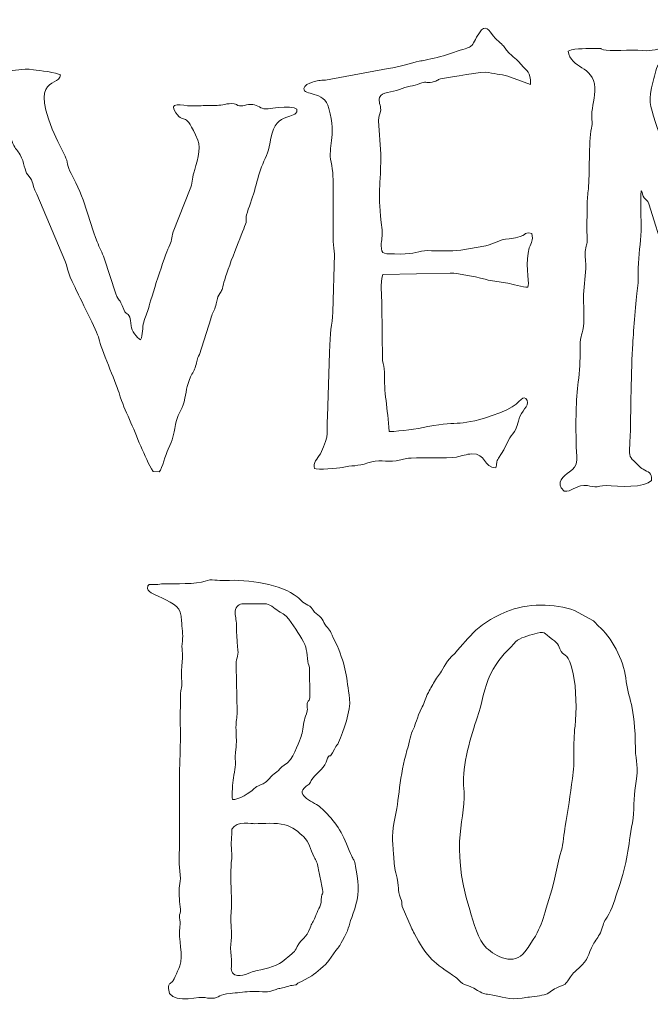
# Model space of a CAD drawing. Header units: millimetres. Extents: x -354 to 271, y -338 to 361.
# Tile 34 of 38: x 98 to 155, y 57 to 146. Entities that reach past the tile are written whole.
import ezdxf

# ---------------------------------------------------------------- set-up
doc = ezdxf.new("R2010")
doc.units = ezdxf.units.MM
doc.header["$MEASUREMENT"] = 0
doc.layers.add('Layer 1', color=7, linetype='Continuous')

msp = doc.modelspace()

# ---------------------------------------------------------------- linework, layer by layer
at = {"layer": 'Layer 1', "color": 175, "lineweight": 20}
for points, knots in [([(126.301, 130.6277), (126.301, 130.6277), (126.301, 126.0002), (126.301, 126.0002), (126.301, 126.0002), (126.301, 125.549), (126.3885, 125.2709), (126.4122, 124.8464), (126.4122, 124.8464), (126.4122, 124.8464), (126.2418, 119.5929), (126.2418, 119.5929), (126.2418, 119.5929), (126.1984, 118.3829), (125.9701, 117.8935), (125.957, 115.9444), (125.957, 115.9444), (125.957, 115.9444), (125.7659, 110.1416), (125.7659, 110.1416), (125.7659, 110.1416), (125.6492, 108.72), (126.0527, 108.6035), (125.1255, 106.7905), (125.1255, 106.7905), (124.8805, 106.3115), (124.4018, 105.9827), (124.5957, 105.4435), (124.5957, 105.4435), (124.8486, 105.3296), (126.7449, 105.4623), (127.0862, 105.5432), (127.0862, 105.5432), (127.9636, 105.7512), (128.5075, 105.6276), (129.4277, 105.9594), (129.4277, 105.9594), (130.3923, 106.3072), (131.0384, 106.0095), (131.9864, 106.1474), (131.9864, 106.1474), (132.3694, 106.2032), (132.6953, 106.3245), (133.0923, 106.3835), (133.0923, 106.3835), (133.4564, 106.4376), (136.81, 106.3464), (137.4491, 106.4835), (137.4491, 106.4835), (137.9075, 106.5819), (138.3702, 106.7521), (138.8455, 106.7782), (138.8455, 106.7782), (140.104, 106.8472), (139.9134, 105.4979), (141.0051, 105.5088), (141.0051, 105.5088), (141.1241, 105.8931), (141.028, 106.0397), (141.2679, 106.397), (141.2679, 106.397), (142.0206, 107.5186), (142.1658, 108.1531), (142.5389, 108.5951), (142.5389, 108.5951), (143.0362, 109.1844), (142.904, 109.4964), (143.2256, 110.2223), (143.2256, 110.2223), (143.4764, 110.7885), (144.2127, 111.3001), (143.7403, 111.774), (143.7403, 111.774), (143.2716, 112.1112), (143.3063, 111.1747), (141.3632, 110.4792), (141.3632, 110.4792), (137.4391, 109.0746), (137.8997, 109.8524), (134.87, 109.2436), (134.87, 109.2436), (133.7551, 109.0195), (132.5018, 108.8315), (131.3439, 108.7893), (131.3439, 108.7893), (131.2333, 110.9099), (130.8745, 112.3614), (130.9277, 114.1645), (130.9277, 114.1645), (130.941, 114.6199), (130.8156, 114.8334), (130.7392, 115.2374), (130.7392, 115.2374), (130.7392, 115.2374), (130.6961, 120.3048), (130.6961, 120.3048), (130.6961, 120.3048), (130.6961, 121.1763), (130.5181, 122.1747), (130.7763, 123.0169), (130.7763, 123.0169), (130.7763, 123.0169), (136.8821, 123.1503), (136.8821, 123.1503), (136.8821, 123.1503), (137.5951, 123.1503), (139.7186, 122.7133), (140.3318, 122.5142), (140.3318, 122.5142), (140.3318, 122.5142), (142.096, 122.2229), (142.096, 122.2229), (142.096, 122.2229), (142.3746, 122.157), (143.5611, 121.8493), (143.9106, 121.8807), (143.9106, 121.8807), (143.9106, 121.8807), (143.9549, 122.0118), (143.9549, 122.0118), (143.9549, 122.0118), (144.0167, 122.385), (143.637, 124.2093), (144.0466, 125.4222), (144.0466, 125.4222), (144.2434, 126.0048), (144.3976, 126.0377), (144.2848, 126.7399), (144.2848, 126.7399), (143.3311, 126.926), (144.1028, 126.4568), (142.2192, 126.2606), (142.2192, 126.2606), (141.2521, 126.1599), (140.9658, 125.8133), (140.1066, 125.6115), (140.1066, 125.6115), (140.1066, 125.6115), (137.8412, 125.2255), (137.8412, 125.2255), (137.8412, 125.2255), (136.9097, 125.1225), (135.7979, 125.1765), (134.8359, 125.1765), (134.8359, 125.1765), (134.039, 125.1765), (133.6624, 124.851), (132.3448, 124.8708), (132.3448, 124.8708), (130.8398, 124.8934), (130.6286, 124.7593), (130.639, 125.6413), (130.639, 125.6413), (130.6457, 126.2039), (130.7867, 126.4248), (130.7146, 127.0494), (130.7146, 127.0494), (130.264, 130.952), (130.5569, 129.9968), (130.605, 133.9201), (130.605, 133.9201), (130.605, 133.9201), (130.4035, 136.9454), (130.4035, 136.9454), (130.4035, 136.9454), (130.3649, 137.463), (130.5751, 137.4919), (130.5872, 137.9252), (130.5872, 137.9252), (130.5989, 138.344), (130.3587, 138.6509), (130.4918, 139.052), (130.4918, 139.052), (130.6715, 139.5931), (131.6284, 139.4819), (132.2846, 139.7685), (132.2846, 139.7685), (132.9755, 140.0703), (133.56, 140.0534), (134.143, 140.3115), (134.143, 140.3115), (134.6419, 140.5325), (134.6807, 140.3401), (135.2423, 140.4442), (135.2423, 140.4442), (135.8394, 140.5548), (135.6882, 140.7026), (136.1731, 140.7675), (136.1731, 140.7675), (136.9531, 140.8718), (139.8546, 141.4433), (140.3645, 141.3166), (140.3645, 141.3166), (141.0569, 141.1445), (141.6933, 141.1287), (142.3483, 140.8858), (142.3483, 140.8858), (142.3483, 140.8858), (144.1572, 140.2339), (144.1572, 140.2339), (144.1572, 140.2339), (144.1555, 141.4526), (143.8493, 141.3491), (143.3028, 142.0314), (143.3028, 142.0314), (142.638, 142.8613), (142.583, 142.5254), (141.6956, 143.7167), (141.6956, 143.7167), (141.561, 143.8974), (141.0076, 144.3193), (140.6801, 144.7491), (140.6801, 144.7491), (140.2227, 145.3494), (139.9844, 145.7853), (139.2783, 144.5157), (139.2783, 144.5157), (138.6154, 143.3238), (139.0199, 143.794), (136.8044, 142.9866), (136.8044, 142.9866), (136.1693, 142.7551), (135.2424, 142.5948), (134.6169, 142.415), (134.6169, 142.415), (134.4023, 142.3533), (134.2982, 142.3764), (134.0716, 142.33), (134.0716, 142.33), (133.3771, 142.1877), (132.4013, 141.8379), (131.2759, 141.66), (131.2759, 141.66), (131.2759, 141.66), (125.5851, 140.6126), (125.5851, 140.6126), (125.5851, 140.6126), (125.0983, 140.605), (124.8502, 140.579), (124.416, 140.4307), (124.416, 140.4307), (124.0903, 140.3195), (123.6693, 140.1369), (123.6404, 139.8713), (123.6404, 139.8713), (123.5615, 139.1446), (125.4545, 139.7526), (125.8974, 138.0593), (125.8974, 138.0593), (126.6087, 135.3399), (125.7778, 134.6501), (126.1013, 133.1978), (126.1013, 133.1978), (126.2838, 132.3789), (126.301, 131.4934), (126.301, 130.6277)], [0, 0, 0, 0, 0.0153846, 0.0153846, 0.0153846, 0.0153846, 0.0307692, 0.0307692, 0.0307692, 0.0307692, 0.0461538, 0.0461538, 0.0461538, 0.0461538, 0.0615385, 0.0615385, 0.0615385, 0.0615385, 0.0769231, 0.0769231, 0.0769231, 0.0769231, 0.0923077, 0.0923077, 0.0923077, 0.0923077, 0.1076923, 0.1076923, 0.1076923, 0.1076923, 0.1230769, 0.1230769, 0.1230769, 0.1230769, 0.1384615, 0.1384615, 0.1384615, 0.1384615, 0.1538462, 0.1538462, 0.1538462, 0.1538462, 0.1692308, 0.1692308, 0.1692308, 0.1692308, 0.1846154, 0.1846154, 0.1846154, 0.1846154, 0.2, 0.2, 0.2, 0.2, 0.2153846, 0.2153846, 0.2153846, 0.2153846, 0.2307692, 0.2307692, 0.2307692, 0.2307692, 0.2461538, 0.2461538, 0.2461538, 0.2461538, 0.2615385, 0.2615385, 0.2615385, 0.2615385, 0.2769231, 0.2769231, 0.2769231, 0.2769231, 0.2923077, 0.2923077, 0.2923077, 0.2923077, 0.3076923, 0.3076923, 0.3076923, 0.3076923, 0.3230769, 0.3230769, 0.3230769, 0.3230769, 0.3384615, 0.3384615, 0.3384615, 0.3384615, 0.3538462, 0.3538462, 0.3538462, 0.3538462, 0.3692308, 0.3692308, 0.3692308, 0.3692308, 0.3846154, 0.3846154, 0.3846154, 0.3846154, 0.4, 0.4, 0.4, 0.4, 0.4153846, 0.4153846, 0.4153846, 0.4153846, 0.4307692, 0.4307692, 0.4307692, 0.4307692, 0.4461538, 0.4461538, 0.4461538, 0.4461538, 0.4615385, 0.4615385, 0.4615385, 0.4615385, 0.4769231, 0.4769231, 0.4769231, 0.4769231, 0.4923077, 0.4923077, 0.4923077, 0.4923077, 0.5076923, 0.5076923, 0.5076923, 0.5076923, 0.5230769, 0.5230769, 0.5230769, 0.5230769, 0.5384615, 0.5384615, 0.5384615, 0.5384615, 0.5538462, 0.5538462, 0.5538462, 0.5538462, 0.5692308, 0.5692308, 0.5692308, 0.5692308, 0.5846154, 0.5846154, 0.5846154, 0.5846154, 0.6, 0.6, 0.6, 0.6, 0.6153846, 0.6153846, 0.6153846, 0.6153846, 0.6307692, 0.6307692, 0.6307692, 0.6307692, 0.6461538, 0.6461538, 0.6461538, 0.6461538, 0.6615385, 0.6615385, 0.6615385, 0.6615385, 0.6769231, 0.6769231, 0.6769231, 0.6769231, 0.6923077, 0.6923077, 0.6923077, 0.6923077, 0.7076923, 0.7076923, 0.7076923, 0.7076923, 0.7230769, 0.7230769, 0.7230769, 0.7230769, 0.7384615, 0.7384615, 0.7384615, 0.7384615, 0.7538462, 0.7538462, 0.7538462, 0.7538462, 0.7692308, 0.7692308, 0.7692308, 0.7692308, 0.7846154, 0.7846154, 0.7846154, 0.7846154, 0.8, 0.8, 0.8, 0.8, 0.8153846, 0.8153846, 0.8153846, 0.8153846, 0.8307692, 0.8307692, 0.8307692, 0.8307692, 0.8461538, 0.8461538, 0.8461538, 0.8461538, 0.8615385, 0.8615385, 0.8615385, 0.8615385, 0.8769231, 0.8769231, 0.8769231, 0.8769231, 0.8923077, 0.8923077, 0.8923077, 0.8923077, 0.9076923, 0.9076923, 0.9076923, 0.9076923, 0.9230769, 0.9230769, 0.9230769, 0.9230769, 0.9384615, 0.9384615, 0.9384615, 0.9384615, 0.9538462, 0.9538462, 0.9538462, 0.9538462, 0.9692308, 0.9692308, 0.9692308, 0.9692308, 1, 1, 1, 1]), ([(162.1604, 115.6822), (161.7267, 116.117), (161.2837, 118.4153), (161.0475, 119.2027), (161.0475, 119.2027), (160.6902, 120.3938), (160.3392, 121.5701), (159.9873, 122.7711), (159.9873, 122.7711), (159.2859, 125.1642), (158.5029, 127.4513), (157.7538, 129.7881), (157.7538, 129.7881), (157.0058, 132.1217), (156.2291, 134.4471), (155.4855, 136.776), (155.4855, 136.776), (154.9516, 138.4482), (154.7637, 138.7139), (155.271, 140.5164), (155.271, 140.5164), (155.4427, 141.1264), (155.4804, 141.8827), (155.9336, 142.1841), (155.9336, 142.1841), (156.2614, 142.4021), (156.483, 142.2188), (156.6506, 142.6286), (156.6506, 142.6286), (156.8064, 143.0094), (156.5747, 143.2278), (156.4254, 143.4041), (156.4254, 143.4041), (155.7059, 143.5333), (155.2065, 143.2227), (154.2848, 143.2971), (154.2848, 143.2971), (153.3125, 143.3757), (151.1984, 143.236), (150.7764, 143.3597), (150.7764, 143.3597), (150.4054, 143.4684), (150.7091, 143.4957), (150.3516, 143.4808), (150.3516, 143.4808), (149.1703, 143.4315), (148.367, 143.5605), (147.566, 143.2548), (147.566, 143.2548), (147.7845, 141.5823), (149.8581, 142.0038), (149.9796, 139.9118), (149.9796, 139.9118), (150.0261, 139.1123), (149.7114, 138.1898), (149.7019, 137.4796), (149.7019, 137.4796), (149.695, 136.9585), (149.7917, 136.8134), (149.6745, 136.2552), (149.6745, 136.2552), (149.4052, 134.9717), (149.5264, 132.0464), (149.391, 130.7744), (149.391, 130.7744), (149.3359, 130.2569), (149.2729, 129.8191), (149.2871, 129.2928), (149.2871, 129.2928), (149.3132, 128.3186), (149.2094, 127.4907), (149.2705, 126.534), (149.2705, 126.534), (149.3207, 125.7473), (149.228, 125.7947), (149.1222, 125.2515), (149.1222, 125.2515), (149.0523, 124.8928), (149.1555, 124.26), (149.1626, 123.8683), (149.1626, 123.8683), (149.1779, 123.0289), (148.9891, 122.0957), (148.9611, 121.1947), (148.9611, 121.1947), (148.9319, 120.2572), (149.0501, 119.2073), (148.9382, 118.3045), (148.9382, 118.3045), (148.8101, 117.27), (148.5976, 117.7248), (148.6446, 115.7662), (148.6446, 115.7662), (148.6618, 115.0472), (148.5384, 113.7283), (148.4468, 113.0039), (148.4468, 113.0039), (148.2321, 111.3056), (148.2525, 109.1745), (148.2996, 107.4013), (148.2996, 107.4013), (148.3348, 106.0763), (148.527, 105.76), (147.685, 105.1388), (147.685, 105.1388), (147.187, 104.7714), (146.3019, 104.1985), (147.2024, 103.3947), (147.2024, 103.3947), (147.8827, 103.3021), (148.1101, 103.8704), (148.9874, 103.9081), (148.9874, 103.9081), (149.4865, 103.9295), (149.6292, 103.79), (149.9639, 103.7836), (149.9639, 103.7836), (150.2978, 103.7772), (150.5033, 103.9309), (150.9928, 103.8999), (150.9928, 103.8999), (152.0941, 103.8301), (154.5161, 103.6495), (155.1207, 104.3757), (155.1207, 104.3757), (155.1528, 105.1201), (154.7936, 105.1111), (154.3428, 105.3772), (154.3428, 105.3772), (154.0708, 105.5378), (153.6417, 106.0132), (153.3721, 106.2748), (153.3721, 106.2748), (153.0079, 106.6284), (153.1258, 106.9998), (153.16, 107.8463), (153.16, 107.8463), (153.2713, 110.5978), (153.2355, 114.3711), (153.4096, 116.7457), (153.4096, 116.7457), (153.5026, 118.0146), (153.6515, 120.6479), (153.8396, 121.7699), (153.8396, 121.7699), (153.9575, 122.4735), (153.8982, 122.9096), (153.9061, 123.5984), (153.9061, 123.5984), (153.9199, 124.8077), (154.1271, 125.8375), (154.159, 126.9787), (154.159, 126.9787), (154.1872, 127.9867), (154.0742, 129.7246), (154.181, 130.5869), (154.181, 130.5869), (154.307, 130.3734), (154.296, 130.1875), (154.4551, 129.9595), (154.4551, 129.9595), (154.6245, 129.7168), (154.7052, 129.7925), (154.8809, 129.4076), (154.8809, 129.4076), (154.8809, 129.4076), (156.2989, 124.8821), (156.2989, 124.8821), (156.2989, 124.8821), (156.654, 123.4), (156.5588, 123.4587), (157.1385, 121.7887), (157.1385, 121.7887), (157.1385, 121.7887), (158.6899, 117.3759), (158.6899, 117.3759), (158.6899, 117.3759), (158.8709, 116.8695), (159.1109, 116.5822), (159.2535, 115.9865), (159.2535, 115.9865), (159.5685, 114.6712), (160.0488, 114.1831), (160.3832, 113.1071), (160.3832, 113.1071), (160.7572, 111.9032), (161.0558, 111.3075), (161.4751, 110.2878), (161.4751, 110.2878), (162.1661, 108.6069), (162.6453, 105.3354), (163.5456, 104.4398), (163.5456, 104.4398), (163.8263, 104.1606), (164.4664, 103.8036), (165.0406, 104.0552), (165.0406, 104.0552), (165.4814, 104.2484), (165.5671, 104.9215), (165.6236, 105.53), (165.6236, 105.53), (165.7398, 106.7796), (165.8639, 107.795), (165.9387, 109.0955), (165.9387, 109.0955), (165.973, 109.6917), (166.1056, 110.2036), (166.136, 110.8708), (166.136, 110.8708), (166.1659, 111.5262), (166.1435, 112.2155), (166.2351, 112.8409), (166.2351, 112.8409), (166.3405, 113.5602), (166.2431, 113.9347), (166.2501, 114.6087), (166.2501, 114.6087), (166.2551, 115.0949), (166.4343, 115.7675), (166.4766, 116.3547), (166.4766, 116.3547), (166.4766, 116.3547), (166.8125, 120.0343), (166.8125, 120.0343), (166.8125, 120.0343), (166.8479, 120.6741), (166.768, 121.3654), (166.808, 121.9913), (166.808, 121.9913), (166.8514, 122.6706), (166.9303, 122.9261), (166.894, 123.7106), (166.894, 123.7106), (166.8562, 124.5284), (167.2421, 126.2747), (167.3241, 127.2471), (167.3241, 127.2471), (167.5412, 129.8243), (167.4387, 132.6762), (167.637, 134.8882), (167.637, 134.8882), (167.7016, 135.6088), (167.9183, 135.6833), (167.7881, 136.5224), (167.7881, 136.5224), (167.7069, 137.0459), (167.841, 137.7155), (167.8237, 138.3697), (167.8237, 138.3697), (167.785, 139.833), (168.1303, 140.6857), (168.3122, 141.9131), (168.3122, 141.9131), (168.4784, 143.0345), (169.131, 143.7712), (169.6609, 144.4723), (169.6609, 144.4723), (170.8844, 146.091), (170.3934, 145.8421), (168.6252, 145.6243), (168.6252, 145.6243), (166.6052, 145.3756), (166.9531, 145.1809), (165.5642, 144.7448), (165.5642, 144.7448), (164.8619, 144.5243), (161.465, 144.4562), (162.7341, 143.228), (162.7341, 143.228), (163.0154, 142.9558), (162.9596, 143.0408), (163.3033, 142.8173), (163.3033, 142.8173), (163.9885, 142.3715), (163.7027, 142.0202), (163.7659, 140.5024), (163.7659, 140.5024), (163.789, 139.9489), (163.6719, 139.9943), (163.6481, 139.6072), (163.6481, 139.6072), (163.618, 139.1167), (163.7269, 138.3688), (163.6891, 137.7179), (163.6891, 137.7179), (163.6319, 136.7352), (163.4352, 134.9223), (163.5155, 134.0419), (163.5155, 134.0419), (163.6516, 132.5511), (163.28, 130.2598), (163.1227, 128.5789), (163.1227, 128.5789), (163.0645, 127.9566), (162.8942, 127.4086), (162.9137, 126.8018), (162.9137, 126.8018), (162.9577, 125.4324), (162.5881, 124.4947), (162.5923, 123.1526), (162.5923, 123.1526), (162.5999, 120.6875), (162.3081, 118.1197), (162.1604, 115.6822)], [0, 0, 0, 0, 0.012987, 0.012987, 0.012987, 0.012987, 0.025974, 0.025974, 0.025974, 0.025974, 0.038961, 0.038961, 0.038961, 0.038961, 0.0519481, 0.0519481, 0.0519481, 0.0519481, 0.0649351, 0.0649351, 0.0649351, 0.0649351, 0.0779221, 0.0779221, 0.0779221, 0.0779221, 0.0909091, 0.0909091, 0.0909091, 0.0909091, 0.1038961, 0.1038961, 0.1038961, 0.1038961, 0.1168831, 0.1168831, 0.1168831, 0.1168831, 0.1298701, 0.1298701, 0.1298701, 0.1298701, 0.1428571, 0.1428571, 0.1428571, 0.1428571, 0.1558442, 0.1558442, 0.1558442, 0.1558442, 0.1688312, 0.1688312, 0.1688312, 0.1688312, 0.1818182, 0.1818182, 0.1818182, 0.1818182, 0.1948052, 0.1948052, 0.1948052, 0.1948052, 0.2077922, 0.2077922, 0.2077922, 0.2077922, 0.2207792, 0.2207792, 0.2207792, 0.2207792, 0.2337662, 0.2337662, 0.2337662, 0.2337662, 0.2467532, 0.2467532, 0.2467532, 0.2467532, 0.2597403, 0.2597403, 0.2597403, 0.2597403, 0.2727273, 0.2727273, 0.2727273, 0.2727273, 0.2857143, 0.2857143, 0.2857143, 0.2857143, 0.2987013, 0.2987013, 0.2987013, 0.2987013, 0.3116883, 0.3116883, 0.3116883, 0.3116883, 0.3246753, 0.3246753, 0.3246753, 0.3246753, 0.3376623, 0.3376623, 0.3376623, 0.3376623, 0.3506494, 0.3506494, 0.3506494, 0.3506494, 0.3636364, 0.3636364, 0.3636364, 0.3636364, 0.3766234, 0.3766234, 0.3766234, 0.3766234, 0.3896104, 0.3896104, 0.3896104, 0.3896104, 0.4025974, 0.4025974, 0.4025974, 0.4025974, 0.4155844, 0.4155844, 0.4155844, 0.4155844, 0.4285714, 0.4285714, 0.4285714, 0.4285714, 0.4415584, 0.4415584, 0.4415584, 0.4415584, 0.4545455, 0.4545455, 0.4545455, 0.4545455, 0.4675325, 0.4675325, 0.4675325, 0.4675325, 0.4805195, 0.4805195, 0.4805195, 0.4805195, 0.4935065, 0.4935065, 0.4935065, 0.4935065, 0.5064935, 0.5064935, 0.5064935, 0.5064935, 0.5194805, 0.5194805, 0.5194805, 0.5194805, 0.5324675, 0.5324675, 0.5324675, 0.5324675, 0.5454545, 0.5454545, 0.5454545, 0.5454545, 0.5584416, 0.5584416, 0.5584416, 0.5584416, 0.5714286, 0.5714286, 0.5714286, 0.5714286, 0.5844156, 0.5844156, 0.5844156, 0.5844156, 0.5974026, 0.5974026, 0.5974026, 0.5974026, 0.6103896, 0.6103896, 0.6103896, 0.6103896, 0.6233766, 0.6233766, 0.6233766, 0.6233766, 0.6363636, 0.6363636, 0.6363636, 0.6363636, 0.6493506, 0.6493506, 0.6493506, 0.6493506, 0.6623377, 0.6623377, 0.6623377, 0.6623377, 0.6753247, 0.6753247, 0.6753247, 0.6753247, 0.6883117, 0.6883117, 0.6883117, 0.6883117, 0.7012987, 0.7012987, 0.7012987, 0.7012987, 0.7142857, 0.7142857, 0.7142857, 0.7142857, 0.7272727, 0.7272727, 0.7272727, 0.7272727, 0.7402597, 0.7402597, 0.7402597, 0.7402597, 0.7532468, 0.7532468, 0.7532468, 0.7532468, 0.7662338, 0.7662338, 0.7662338, 0.7662338, 0.7792208, 0.7792208, 0.7792208, 0.7792208, 0.7922078, 0.7922078, 0.7922078, 0.7922078, 0.8051948, 0.8051948, 0.8051948, 0.8051948, 0.8181818, 0.8181818, 0.8181818, 0.8181818, 0.8311688, 0.8311688, 0.8311688, 0.8311688, 0.8441558, 0.8441558, 0.8441558, 0.8441558, 0.8571429, 0.8571429, 0.8571429, 0.8571429, 0.8701299, 0.8701299, 0.8701299, 0.8701299, 0.8831169, 0.8831169, 0.8831169, 0.8831169, 0.8961039, 0.8961039, 0.8961039, 0.8961039, 0.9090909, 0.9090909, 0.9090909, 0.9090909, 0.9220779, 0.9220779, 0.9220779, 0.9220779, 0.9350649, 0.9350649, 0.9350649, 0.9350649, 0.9480519, 0.9480519, 0.9480519, 0.9480519, 0.961039, 0.961039, 0.961039, 0.961039, 0.974026, 0.974026, 0.974026, 0.974026, 1, 1, 1, 1]), ([(91.4052, 140.8615), (91.5781, 140.585), (91.5438, 140.6605), (91.9573, 140.6042), (91.9573, 140.6042), (91.9573, 140.6042), (93.2376, 140.1852), (93.2376, 140.1852), (93.2376, 140.1852), (93.6051, 139.9564), (93.1785, 139.9846), (93.8011, 139.8588), (93.8011, 139.8588), (95.2931, 139.5574), (95.4319, 138.0756), (96.7281, 136.0251), (96.7281, 136.0251), (96.982, 135.6234), (97.0822, 135.3503), (97.2821, 134.8897), (97.2821, 134.8897), (97.5172, 134.3477), (97.7098, 134.2843), (97.9452, 133.8577), (97.9452, 133.8577), (98.3357, 133.1499), (98.334, 132.4066), (98.6283, 132.0554), (98.6283, 132.0554), (99.3236, 131.2258), (98.8814, 131.3553), (99.4434, 130.2949), (99.4434, 130.2949), (99.4434, 130.2949), (101.9858, 124.2895), (101.9858, 124.2895), (101.9858, 124.2895), (102.4659, 123.0258), (102.0655, 123.5564), (102.9139, 121.8344), (102.9139, 121.8344), (103.2817, 121.0879), (104.9517, 117.7773), (105.0634, 117.2335), (105.0634, 117.2335), (105.2758, 116.1996), (106.5552, 113.4378), (106.8985, 112.2947), (106.8985, 112.2947), (107.1988, 111.2943), (107.471, 110.7732), (107.86, 109.8735), (107.86, 109.8735), (108.4999, 108.3937), (109.1834, 106.5073), (109.9877, 105.1675), (109.9877, 105.1675), (109.9877, 105.1675), (110.5469, 105.1354), (110.5469, 105.1354), (110.5469, 105.1354), (110.8142, 105.4991), (111.1051, 106.6721), (111.3556, 107.2143), (111.3556, 107.2143), (111.7706, 108.1129), (111.822, 108.4145), (112.0006, 109.4241), (112.0006, 109.4241), (112.1432, 110.2303), (112.5928, 110.7475), (112.7816, 111.4828), (112.7816, 111.4828), (113.0214, 112.4166), (112.9695, 112.8314), (113.3743, 113.7396), (113.3743, 113.7396), (113.5411, 114.1139), (113.7368, 114.3428), (113.8288, 114.709), (113.8288, 114.709), (113.9543, 115.2083), (113.949, 115.3373), (114.1738, 115.7864), (114.1738, 115.7864), (114.1738, 115.7864), (115.2061, 119.0159), (115.2061, 119.0159), (115.2061, 119.0159), (115.2973, 119.4378), (115.4749, 119.696), (115.6115, 120.0438), (115.6115, 120.0438), (115.7939, 120.5084), (115.6931, 120.6994), (115.9344, 121.1486), (115.9344, 121.1486), (116.1802, 121.6061), (116.2142, 121.4587), (116.3536, 122.1412), (116.3536, 122.1412), (116.5059, 122.8866), (117.8669, 126.4239), (118.2701, 127.3546), (118.2701, 127.3546), (118.5465, 127.9925), (118.3126, 127.9588), (118.4415, 128.4245), (118.4415, 128.4245), (118.6152, 129.0519), (118.9851, 129.9108), (119.158, 130.558), (119.158, 130.558), (119.3753, 131.3713), (119.5217, 132.012), (119.8058, 132.7594), (119.8058, 132.7594), (120.0666, 133.4456), (120.4532, 134.1094), (120.5469, 134.8443), (120.5469, 134.8443), (120.9325, 137.8688), (122.6622, 136.9957), (122.9962, 137.7569), (122.9962, 137.7569), (123.3252, 138.5065), (120.5518, 138.0052), (120.1537, 138.0115), (120.1537, 138.0115), (119.7507, 138.0179), (119.4707, 138.3476), (119.0007, 138.4027), (119.0007, 138.4027), (118.4186, 138.4709), (118.0945, 138.1648), (117.6465, 138.3339), (117.6465, 138.3339), (117.4119, 138.4224), (117.5281, 138.4938), (117.0458, 138.4927), (117.0458, 138.4927), (116.7903, 138.4921), (116.5526, 138.4339), (116.3049, 138.388), (116.3049, 138.388), (115.7832, 138.2914), (115.4361, 138.341), (114.9071, 138.3268), (114.9071, 138.3268), (114.3675, 138.3123), (113.9532, 138.2613), (113.392, 138.2791), (113.392, 138.2791), (112.6694, 138.302), (111.2557, 138.7216), (112.0477, 137.6484), (112.0477, 137.6484), (112.8999, 136.4936), (112.8111, 138.015), (114.0409, 135.1892), (114.0409, 135.1892), (114.3581, 134.4604), (113.8697, 132.9193), (113.6715, 132.2183), (113.6715, 132.2183), (113.5287, 131.7135), (113.5383, 131.2235), (113.3474, 130.7617), (113.3474, 130.7617), (113.3474, 130.7617), (111.7987, 126.8844), (111.7987, 126.8844), (111.7987, 126.8844), (111.6543, 126.2955), (111.6824, 126.0394), (111.4085, 125.4975), (111.4085, 125.4975), (111.0065, 124.7021), (109.7656, 120.7104), (109.5827, 120.0216), (109.5827, 120.0216), (109.4494, 119.5193), (109.2679, 119.1626), (109.1321, 118.6923), (109.1321, 118.6923), (108.9981, 118.2284), (109.0603, 117.5082), (108.8572, 117.1153), (108.8572, 117.1153), (108.501, 117.2823), (108.0342, 117.9353), (107.9936, 118.3621), (107.9936, 118.3621), (107.8467, 119.9095), (107.6174, 119.0917), (107.3315, 119.8524), (107.3315, 119.8524), (106.8941, 121.016), (106.909, 120.4641), (106.6103, 121.2546), (106.6103, 121.2546), (106.6103, 121.2546), (105.5637, 124.4848), (105.5637, 124.4848), (105.5637, 124.4848), (105.3768, 124.963), (105.1295, 125.4468), (104.9179, 125.9772), (104.9179, 125.9772), (104.0462, 128.162), (103.841, 129.8792), (102.5541, 132.1545), (102.5541, 132.1545), (102.1863, 132.8049), (102.2858, 133.2127), (102.0085, 133.7455), (102.0085, 133.7455), (98.087, 141.2809), (101.4101, 139.8137), (101.6042, 141.0848), (101.6042, 141.0848), (101.2325, 141.3274), (99.703, 141.4899), (99.156, 141.5614), (99.156, 141.5614), (98.0022, 141.7121), (97.5908, 141.4377), (96.5819, 141.4328), (96.5819, 141.4328), (95.5926, 141.428), (94.6129, 141.3495), (93.6382, 141.3469), (93.6382, 141.3469), (92.8568, 141.3449), (93.0966, 141.2176), (92.522, 141.0997), (92.522, 141.0997), (92.0111, 140.9948), (91.7055, 141.314), (91.4052, 140.8615)], [0, 0, 0, 0, 0.0163934, 0.0163934, 0.0163934, 0.0163934, 0.0327869, 0.0327869, 0.0327869, 0.0327869, 0.0491803, 0.0491803, 0.0491803, 0.0491803, 0.0655738, 0.0655738, 0.0655738, 0.0655738, 0.0819672, 0.0819672, 0.0819672, 0.0819672, 0.0983607, 0.0983607, 0.0983607, 0.0983607, 0.1147541, 0.1147541, 0.1147541, 0.1147541, 0.1311475, 0.1311475, 0.1311475, 0.1311475, 0.147541, 0.147541, 0.147541, 0.147541, 0.1639344, 0.1639344, 0.1639344, 0.1639344, 0.1803279, 0.1803279, 0.1803279, 0.1803279, 0.1967213, 0.1967213, 0.1967213, 0.1967213, 0.2131148, 0.2131148, 0.2131148, 0.2131148, 0.2295082, 0.2295082, 0.2295082, 0.2295082, 0.2459016, 0.2459016, 0.2459016, 0.2459016, 0.2622951, 0.2622951, 0.2622951, 0.2622951, 0.2786885, 0.2786885, 0.2786885, 0.2786885, 0.295082, 0.295082, 0.295082, 0.295082, 0.3114754, 0.3114754, 0.3114754, 0.3114754, 0.3278689, 0.3278689, 0.3278689, 0.3278689, 0.3442623, 0.3442623, 0.3442623, 0.3442623, 0.3606557, 0.3606557, 0.3606557, 0.3606557, 0.3770492, 0.3770492, 0.3770492, 0.3770492, 0.3934426, 0.3934426, 0.3934426, 0.3934426, 0.4098361, 0.4098361, 0.4098361, 0.4098361, 0.4262295, 0.4262295, 0.4262295, 0.4262295, 0.442623, 0.442623, 0.442623, 0.442623, 0.4590164, 0.4590164, 0.4590164, 0.4590164, 0.4754098, 0.4754098, 0.4754098, 0.4754098, 0.4918033, 0.4918033, 0.4918033, 0.4918033, 0.5081967, 0.5081967, 0.5081967, 0.5081967, 0.5245902, 0.5245902, 0.5245902, 0.5245902, 0.5409836, 0.5409836, 0.5409836, 0.5409836, 0.557377, 0.557377, 0.557377, 0.557377, 0.5737705, 0.5737705, 0.5737705, 0.5737705, 0.5901639, 0.5901639, 0.5901639, 0.5901639, 0.6065574, 0.6065574, 0.6065574, 0.6065574, 0.6229508, 0.6229508, 0.6229508, 0.6229508, 0.6393443, 0.6393443, 0.6393443, 0.6393443, 0.6557377, 0.6557377, 0.6557377, 0.6557377, 0.6721311, 0.6721311, 0.6721311, 0.6721311, 0.6885246, 0.6885246, 0.6885246, 0.6885246, 0.704918, 0.704918, 0.704918, 0.704918, 0.7213115, 0.7213115, 0.7213115, 0.7213115, 0.7377049, 0.7377049, 0.7377049, 0.7377049, 0.7540984, 0.7540984, 0.7540984, 0.7540984, 0.7704918, 0.7704918, 0.7704918, 0.7704918, 0.7868852, 0.7868852, 0.7868852, 0.7868852, 0.8032787, 0.8032787, 0.8032787, 0.8032787, 0.8196721, 0.8196721, 0.8196721, 0.8196721, 0.8360656, 0.8360656, 0.8360656, 0.8360656, 0.852459, 0.852459, 0.852459, 0.852459, 0.8688525, 0.8688525, 0.8688525, 0.8688525, 0.8852459, 0.8852459, 0.8852459, 0.8852459, 0.9016393, 0.9016393, 0.9016393, 0.9016393, 0.9180328, 0.9180328, 0.9180328, 0.9180328, 0.9344262, 0.9344262, 0.9344262, 0.9344262, 0.9508197, 0.9508197, 0.9508197, 0.9508197, 0.9672131, 0.9672131, 0.9672131, 0.9672131, 1, 1, 1, 1]), ([(126.5219, 61.7913), (127.1283, 62.4733), (126.7073, 62.0592), (127.1194, 62.7048), (127.1194, 62.7048), (127.7507, 63.6937), (127.6466, 63.982), (127.9627, 64.7979), (127.9627, 64.7979), (128.3461, 65.7876), (128.6877, 66.9412), (128.516, 68.0694), (128.516, 68.0694), (128.0946, 70.8373), (128.3445, 69.2419), (127.6136, 71.1634), (127.6136, 71.1634), (127.0105, 72.7493), (126.279, 73.7132), (125.154, 74.7597), (125.154, 74.7597), (124.7, 75.182), (122.6696, 75.8245), (123.83, 76.672), (123.83, 76.672), (124.1856, 76.9317), (124.08, 76.7728), (124.3035, 77.1817), (124.3035, 77.1817), (124.666, 77.8446), (125.3794, 78.1389), (125.6496, 78.8689), (125.6496, 78.8689), (126.0808, 80.0336), (125.843, 78.8176), (126.4219, 80.0477), (126.4219, 80.0477), (126.6011, 80.4285), (126.6605, 80.3538), (126.7833, 80.6494), (126.7833, 80.6494), (127.1895, 81.6267), (127.9031, 83.5659), (127.7685, 84.5893), (127.7685, 84.5893), (127.5106, 86.5507), (127.4478, 87.5111), (126.6449, 89.414), (126.6449, 89.414), (126.6449, 89.414), (126.2841, 90.1283), (126.2841, 90.1283), (126.2841, 90.1283), (126.0307, 90.7896), (125.8935, 90.866), (125.5427, 91.3432), (125.5427, 91.3432), (125.4141, 91.5182), (125.3227, 91.7868), (125.175, 91.9548), (125.175, 91.9548), (125.0035, 92.1498), (124.8029, 92.2333), (124.6008, 92.4479), (124.6008, 92.4479), (124.3731, 92.6897), (124.3786, 92.811), (124.1597, 92.9848), (124.1597, 92.9848), (123.9579, 93.145), (123.7336, 93.1919), (123.541, 93.3439), (123.541, 93.3439), (123.3506, 93.4942), (123.238, 93.6476), (123.0321, 93.8152), (123.0321, 93.8152), (121.6278, 94.9587), (118.5454, 95.4427), (116.5076, 95.2981), (116.5076, 95.2981), (115.8429, 95.2509), (115.2732, 95.4908), (114.6873, 95.2528), (114.6873, 95.2528), (113.9568, 94.9561), (111.8871, 95.0242), (110.9919, 95.0148), (110.9919, 95.0148), (110.5528, 95.0102), (110.644, 94.9182), (110.0987, 94.9427), (110.0987, 94.9427), (109.7412, 94.9588), (109.4087, 95.0368), (109.4779, 94.5868), (109.4779, 94.5868), (109.5411, 94.1757), (110.3588, 93.9448), (110.7095, 93.7696), (110.7095, 93.7696), (111.9662, 93.1417), (112.5402, 92.9251), (112.5665, 91.6506), (112.5665, 91.6506), (112.5785, 91.0687), (112.7258, 90.3917), (112.6343, 89.8236), (112.6343, 89.8236), (112.5161, 89.0903), (112.7091, 88.7611), (112.6193, 87.9813), (112.6193, 87.9813), (112.462, 86.6149), (112.6121, 86.4371), (112.5869, 85.785), (112.5869, 85.785), (112.574, 85.4525), (112.4719, 85.5207), (112.4564, 85.0684), (112.4564, 85.0684), (112.4564, 85.0684), (112.4457, 82.2186), (112.4457, 82.2186), (112.4457, 82.2186), (112.5244, 80.5936), (112.2904, 77.3835), (112.3787, 76.2995), (112.3787, 76.2995), (112.3787, 76.2995), (112.3817, 70.9434), (112.3817, 70.9434), (112.3817, 70.9434), (112.264, 70.0768), (112.3945, 69.1999), (112.4489, 68.336), (112.4489, 68.336), (112.4757, 67.9114), (112.3638, 67.803), (112.3429, 67.4329), (112.3429, 67.4329), (112.3122, 66.8891), (112.4015, 66.084), (112.4551, 65.5375), (112.4551, 65.5375), (112.4931, 65.1507), (112.3486, 65.2216), (112.3699, 64.7979), (112.3699, 64.7979), (112.3924, 64.3511), (112.4712, 64.4492), (112.3962, 63.9167), (112.3962, 63.9167), (112.2535, 62.9041), (112.7403, 61.2886), (112.4128, 60.4069), (112.4128, 60.4069), (112.3844, 60.3301), (111.8022, 59.0472), (111.7718, 59.0139), (111.7718, 59.0139), (111.5147, 58.7324), (111.3792, 58.9073), (111.3784, 58.3701), (111.3784, 58.3701), (111.3762, 56.9288), (113.7277, 57.5698), (114.4612, 57.5514), (114.4612, 57.5514), (114.7916, 57.543), (115.0377, 57.4485), (115.35, 57.471), (115.35, 57.471), (115.9369, 57.5133), (116.0217, 57.8604), (116.9517, 57.919), (116.9517, 57.919), (117.5541, 57.9569), (118.1427, 58.0489), (118.7356, 58.0773), (118.7356, 58.0773), (120.1925, 58.1469), (120.1655, 57.8971), (121.1393, 58.283), (121.1393, 58.283), (121.4632, 58.4114), (121.5987, 58.3485), (122.2613, 58.5761), (122.2613, 58.5761), (122.5388, 58.6715), (122.4496, 58.6023), (122.7252, 58.6534), (122.7252, 58.6534), (123.2055, 58.7425), (122.7484, 58.7136), (123.4287, 59.0013), (123.4287, 59.0013), (123.4287, 59.0013), (124.3433, 59.5171), (124.3433, 59.5171), (124.3433, 59.5171), (124.7208, 59.7499), (125.6098, 60.4899), (125.8915, 60.9084), (125.8915, 60.9084), (125.8915, 60.9084), (126.5219, 61.7913), (126.5219, 61.7913)], [0, 0, 0, 0, 0.0188679, 0.0188679, 0.0188679, 0.0188679, 0.0377358, 0.0377358, 0.0377358, 0.0377358, 0.0566038, 0.0566038, 0.0566038, 0.0566038, 0.0754717, 0.0754717, 0.0754717, 0.0754717, 0.0943396, 0.0943396, 0.0943396, 0.0943396, 0.1132075, 0.1132075, 0.1132075, 0.1132075, 0.1320755, 0.1320755, 0.1320755, 0.1320755, 0.1509434, 0.1509434, 0.1509434, 0.1509434, 0.1698113, 0.1698113, 0.1698113, 0.1698113, 0.1886792, 0.1886792, 0.1886792, 0.1886792, 0.2075472, 0.2075472, 0.2075472, 0.2075472, 0.2264151, 0.2264151, 0.2264151, 0.2264151, 0.245283, 0.245283, 0.245283, 0.245283, 0.2641509, 0.2641509, 0.2641509, 0.2641509, 0.2830189, 0.2830189, 0.2830189, 0.2830189, 0.3018868, 0.3018868, 0.3018868, 0.3018868, 0.3207547, 0.3207547, 0.3207547, 0.3207547, 0.3396226, 0.3396226, 0.3396226, 0.3396226, 0.3584906, 0.3584906, 0.3584906, 0.3584906, 0.3773585, 0.3773585, 0.3773585, 0.3773585, 0.3962264, 0.3962264, 0.3962264, 0.3962264, 0.4150943, 0.4150943, 0.4150943, 0.4150943, 0.4339623, 0.4339623, 0.4339623, 0.4339623, 0.4528302, 0.4528302, 0.4528302, 0.4528302, 0.4716981, 0.4716981, 0.4716981, 0.4716981, 0.490566, 0.490566, 0.490566, 0.490566, 0.509434, 0.509434, 0.509434, 0.509434, 0.5283019, 0.5283019, 0.5283019, 0.5283019, 0.5471698, 0.5471698, 0.5471698, 0.5471698, 0.5660377, 0.5660377, 0.5660377, 0.5660377, 0.5849057, 0.5849057, 0.5849057, 0.5849057, 0.6037736, 0.6037736, 0.6037736, 0.6037736, 0.6226415, 0.6226415, 0.6226415, 0.6226415, 0.6415094, 0.6415094, 0.6415094, 0.6415094, 0.6603774, 0.6603774, 0.6603774, 0.6603774, 0.6792453, 0.6792453, 0.6792453, 0.6792453, 0.6981132, 0.6981132, 0.6981132, 0.6981132, 0.7169811, 0.7169811, 0.7169811, 0.7169811, 0.7358491, 0.7358491, 0.7358491, 0.7358491, 0.754717, 0.754717, 0.754717, 0.754717, 0.7735849, 0.7735849, 0.7735849, 0.7735849, 0.7924528, 0.7924528, 0.7924528, 0.7924528, 0.8113208, 0.8113208, 0.8113208, 0.8113208, 0.8301887, 0.8301887, 0.8301887, 0.8301887, 0.8490566, 0.8490566, 0.8490566, 0.8490566, 0.8679245, 0.8679245, 0.8679245, 0.8679245, 0.8867925, 0.8867925, 0.8867925, 0.8867925, 0.9056604, 0.9056604, 0.9056604, 0.9056604, 0.9245283, 0.9245283, 0.9245283, 0.9245283, 0.9433962, 0.9433962, 0.9433962, 0.9433962, 0.9622642, 0.9622642, 0.9622642, 0.9622642, 1, 1, 1, 1]), ([(117.2599, 77.4459), (117.3003, 77.7698), (117.3847, 78.1231), (117.4181, 78.3983), (117.4181, 78.3983), (117.4604, 78.7463), (117.4079, 79.0769), (117.4258, 79.3711), (117.4258, 79.3711), (117.5869, 81.4213), (117.5145, 80.1931), (117.4875, 82.0392), (117.4875, 82.0392), (117.4807, 82.4997), (117.5928, 82.9034), (117.5928, 83.3741), (117.5928, 83.3741), (117.5928, 83.3741), (117.4915, 87.5604), (117.4915, 87.5604), (117.4915, 87.5604), (117.4756, 88.0978), (117.7006, 88.4919), (117.6694, 88.9824), (117.6694, 88.9824), (117.5727, 90.1881), (117.5319, 90.0853), (117.5319, 91.2941), (117.5319, 91.2941), (117.5319, 91.7436), (117.3892, 92.088), (117.4285, 92.533), (117.4285, 92.533), (117.468, 92.9806), (117.841, 93.1987), (118.1099, 93.1987), (118.1099, 93.1987), (118.1099, 93.1987), (120.2441, 93.1843), (120.2441, 93.1843), (120.2441, 93.1843), (120.6847, 93.0992), (121.0627, 92.6656), (121.4899, 92.4518), (121.4899, 92.4518), (122.2321, 92.0802), (122.8188, 91.0362), (123.2752, 90.3205), (123.2752, 90.3205), (123.8447, 89.4273), (123.8709, 89.1371), (123.9591, 88.2542), (123.9591, 88.2542), (124.0117, 87.7272), (124.0457, 87.8192), (124.1409, 87.437), (124.1409, 87.437), (124.1409, 87.437), (124.163, 84.7097), (124.163, 84.7097), (124.163, 84.7097), (124.0974, 84.2272), (123.9457, 84.5185), (123.9284, 84.0067), (123.9284, 84.0067), (123.9148, 83.6032), (124.0279, 83.7308), (123.8614, 83.227), (123.8614, 83.227), (123.7693, 82.9484), (123.6815, 82.7561), (123.6417, 82.4724), (123.6417, 82.4724), (123.5598, 81.8887), (123.4998, 81.4008), (123.3186, 81.0173), (123.3186, 81.0173), (123.0866, 80.5262), (122.7167, 79.0552), (121.8466, 78.5716), (121.8466, 78.5716), (121.4504, 78.3513), (121.5832, 78.3633), (121.3385, 78.0971), (121.3385, 78.0971), (121.1382, 77.8793), (120.9961, 77.8863), (120.7806, 77.6769), (120.7806, 77.6769), (120.3105, 77.22), (120.4357, 77.1098), (119.708, 76.7923), (119.708, 76.7923), (119.3806, 76.6494), (119.3585, 76.6892), (119.0916, 76.431), (119.0916, 76.431), (118.7838, 76.1332), (117.7108, 75.4037), (117.1657, 75.4728), (117.1657, 75.4728), (117.0793, 75.9353), (117.1991, 76.9587), (117.2599, 77.4459)], [0, 0, 0, 0, 0.037037, 0.037037, 0.037037, 0.037037, 0.0740741, 0.0740741, 0.0740741, 0.0740741, 0.1111111, 0.1111111, 0.1111111, 0.1111111, 0.1481481, 0.1481481, 0.1481481, 0.1481481, 0.1851852, 0.1851852, 0.1851852, 0.1851852, 0.2222222, 0.2222222, 0.2222222, 0.2222222, 0.2592593, 0.2592593, 0.2592593, 0.2592593, 0.2962963, 0.2962963, 0.2962963, 0.2962963, 0.3333333, 0.3333333, 0.3333333, 0.3333333, 0.3703704, 0.3703704, 0.3703704, 0.3703704, 0.4074074, 0.4074074, 0.4074074, 0.4074074, 0.4444444, 0.4444444, 0.4444444, 0.4444444, 0.4814815, 0.4814815, 0.4814815, 0.4814815, 0.5185185, 0.5185185, 0.5185185, 0.5185185, 0.5555556, 0.5555556, 0.5555556, 0.5555556, 0.5925926, 0.5925926, 0.5925926, 0.5925926, 0.6296296, 0.6296296, 0.6296296, 0.6296296, 0.6666667, 0.6666667, 0.6666667, 0.6666667, 0.7037037, 0.7037037, 0.7037037, 0.7037037, 0.7407407, 0.7407407, 0.7407407, 0.7407407, 0.7777778, 0.7777778, 0.7777778, 0.7777778, 0.8148148, 0.8148148, 0.8148148, 0.8148148, 0.8518519, 0.8518519, 0.8518519, 0.8518519, 0.8888889, 0.8888889, 0.8888889, 0.8888889, 0.9259259, 0.9259259, 0.9259259, 0.9259259, 1, 1, 1, 1]), ([(117.5319, 91.2941), (117.5319, 90.0853), (117.5727, 90.1881), (117.6694, 88.9824), (117.6694, 88.9824), (117.7006, 88.4919), (117.4756, 88.0978), (117.4915, 87.5604), (117.4915, 87.5604), (117.4915, 87.5604), (117.5928, 83.3741), (117.5928, 83.3741), (117.5928, 83.3741), (117.5928, 82.9034), (117.4807, 82.4997), (117.4875, 82.0392), (117.4875, 82.0392), (117.5145, 80.1931), (117.5869, 81.4213), (117.4258, 79.3711), (117.4258, 79.3711), (117.4079, 79.0769), (117.4604, 78.7463), (117.4181, 78.3983), (117.4181, 78.3983), (117.3847, 78.1231), (117.3003, 77.7698), (117.2599, 77.4459), (117.2599, 77.4459), (117.1991, 76.9587), (117.0793, 75.9353), (117.1657, 75.4728), (117.1657, 75.4728), (117.7108, 75.4037), (118.7838, 76.1332), (119.0916, 76.431), (119.0916, 76.431), (119.3585, 76.6892), (119.3806, 76.6494), (119.708, 76.7923), (119.708, 76.7923), (120.4357, 77.1098), (120.3105, 77.22), (120.7806, 77.6769), (120.7806, 77.6769), (120.9961, 77.8863), (121.1382, 77.8793), (121.3385, 78.0971), (121.3385, 78.0971), (121.5832, 78.3633), (121.4504, 78.3513), (121.8466, 78.5716), (121.8466, 78.5716), (122.7167, 79.0552), (123.0866, 80.5262), (123.3186, 81.0173), (123.3186, 81.0173), (123.4998, 81.4008), (123.5598, 81.8887), (123.6417, 82.4724), (123.6417, 82.4724), (123.6815, 82.7561), (123.7693, 82.9484), (123.8614, 83.227), (123.8614, 83.227), (124.0279, 83.7308), (123.9148, 83.6032), (123.9284, 84.0067), (123.9284, 84.0067), (123.9457, 84.5185), (124.0974, 84.2272), (124.163, 84.7097), (124.163, 84.7097), (124.163, 84.7097), (124.1409, 87.437), (124.1409, 87.437), (124.1409, 87.437), (124.0457, 87.8192), (124.0117, 87.7272), (123.9591, 88.2542), (123.9591, 88.2542), (123.8709, 89.1371), (123.8447, 89.4273), (123.2752, 90.3205), (123.2752, 90.3205), (122.8188, 91.0362), (122.2321, 92.0802), (121.4899, 92.4518), (121.4899, 92.4518), (121.0627, 92.6656), (120.6847, 93.0992), (120.2441, 93.1843), (120.2441, 93.1843), (120.2441, 93.1843), (118.1099, 93.1987), (118.1099, 93.1987), (118.1099, 93.1987), (117.841, 93.1987), (117.468, 92.9806), (117.4285, 92.533), (117.4285, 92.533), (117.3892, 92.088), (117.5319, 91.7436), (117.5319, 91.2941)], [0, 0, 0, 0, 0.037037, 0.037037, 0.037037, 0.037037, 0.0740741, 0.0740741, 0.0740741, 0.0740741, 0.1111111, 0.1111111, 0.1111111, 0.1111111, 0.1481481, 0.1481481, 0.1481481, 0.1481481, 0.1851852, 0.1851852, 0.1851852, 0.1851852, 0.2222222, 0.2222222, 0.2222222, 0.2222222, 0.2592593, 0.2592593, 0.2592593, 0.2592593, 0.2962963, 0.2962963, 0.2962963, 0.2962963, 0.3333333, 0.3333333, 0.3333333, 0.3333333, 0.3703704, 0.3703704, 0.3703704, 0.3703704, 0.4074074, 0.4074074, 0.4074074, 0.4074074, 0.4444444, 0.4444444, 0.4444444, 0.4444444, 0.4814815, 0.4814815, 0.4814815, 0.4814815, 0.5185185, 0.5185185, 0.5185185, 0.5185185, 0.5555556, 0.5555556, 0.5555556, 0.5555556, 0.5925926, 0.5925926, 0.5925926, 0.5925926, 0.6296296, 0.6296296, 0.6296296, 0.6296296, 0.6666667, 0.6666667, 0.6666667, 0.6666667, 0.7037037, 0.7037037, 0.7037037, 0.7037037, 0.7407407, 0.7407407, 0.7407407, 0.7407407, 0.7777778, 0.7777778, 0.7777778, 0.7777778, 0.8148148, 0.8148148, 0.8148148, 0.8148148, 0.8518519, 0.8518519, 0.8518519, 0.8518519, 0.8888889, 0.8888889, 0.8888889, 0.8888889, 0.9259259, 0.9259259, 0.9259259, 0.9259259, 1, 1, 1, 1]), ([(153.6642, 76.6998), (154.0062, 78.6798), (153.6641, 78.7657), (153.6558, 80.0814), (153.6558, 80.0814), (153.6305, 84.0888), (152.9842, 84.5693), (152.7808, 86.4841), (152.7808, 86.4841), (152.6089, 88.1025), (151.4558, 90.2336), (150.2952, 91.1825), (150.2952, 91.1825), (150.0594, 91.3754), (150.0304, 91.4958), (149.863, 91.6398), (149.863, 91.6398), (149.863, 91.6398), (148.1325, 92.5805), (148.1325, 92.5805), (148.1325, 92.5805), (146.4107, 93.2844), (143.7229, 93.2282), (141.9994, 92.4966), (141.9994, 92.4966), (138.9523, 91.2033), (138.5917, 89.9777), (137.0039, 88.413), (137.0039, 88.413), (136.4932, 87.9096), (136.0959, 87.0709), (135.9125, 86.834), (135.9125, 86.834), (135.7581, 86.6344), (135.6788, 86.5421), (135.5472, 86.3105), (135.5472, 86.3105), (135.3201, 85.9107), (135.1195, 85.5539), (134.905, 85.1733), (134.905, 85.1733), (134.6102, 84.6503), (134.5929, 84.3218), (134.3558, 83.853), (134.3558, 83.853), (133.8131, 82.78), (133.7332, 82.2306), (133.5923, 81.9463), (133.5923, 81.9463), (133.2504, 81.2558), (133.2577, 80.847), (132.9664, 79.9021), (132.9664, 79.9021), (132.3165, 77.7934), (132.2099, 75.1547), (131.8835, 73.7683), (131.8835, 73.7683), (131.5764, 72.4639), (131.6249, 71.8676), (131.7604, 70.4987), (131.7604, 70.4987), (131.8193, 69.9044), (131.7939, 69.4337), (131.9624, 68.8438), (131.9624, 68.8438), (132.3925, 67.3386), (132.0019, 67.4319), (132.396, 66.5256), (132.396, 66.5256), (132.5423, 66.1891), (132.4461, 66.158), (132.5463, 65.7863), (132.5463, 65.7863), (132.5463, 65.7863), (133.3408, 63.9028), (133.3408, 63.9028), (133.3408, 63.9028), (133.4585, 63.6902), (133.5269, 63.5184), (133.6384, 63.3128), (133.6384, 63.3128), (134.6888, 61.3752), (135.1452, 60.8532), (137.1017, 59.566), (137.1017, 59.566), (137.3841, 59.3803), (137.3869, 59.3921), (137.5953, 59.1712), (137.5953, 59.1712), (138.2439, 58.4837), (138.3625, 58.805), (139.3669, 58.1827), (139.3669, 58.1827), (140.0582, 57.7544), (139.9238, 57.9409), (140.7279, 57.7608), (140.7279, 57.7608), (142.0779, 57.4584), (142.3753, 57.3161), (143.9069, 57.5659), (143.9069, 57.5659), (144.2935, 57.629), (145.2151, 57.7078), (145.5201, 57.8239), (145.5201, 57.8239), (145.928, 57.9792), (146.1851, 58.2908), (146.6508, 58.4726), (146.6508, 58.4726), (147.3377, 58.7408), (147.2991, 58.7085), (147.6594, 59.2459), (147.6594, 59.2459), (147.9683, 59.7067), (148.1367, 59.8543), (148.5012, 60.1831), (148.5012, 60.1831), (149.5156, 61.0983), (149.2244, 61.2077), (149.8825, 62.4508), (149.8825, 62.4508), (150.1016, 62.8646), (150.3822, 63.0986), (150.5443, 63.5698), (150.5443, 63.5698), (150.7474, 64.1602), (150.7742, 64.3488), (151.0819, 64.8101), (151.0819, 64.8101), (151.5881, 65.5688), (151.7825, 66.4661), (152.1143, 67.4296), (152.1143, 67.4296), (152.9384, 69.8228), (152.9771, 71.1058), (153.3754, 73.3706), (153.3754, 73.3706), (153.5599, 74.4195), (153.4864, 75.6706), (153.6642, 76.6998)], [0, 0, 0, 0, 0.0277778, 0.0277778, 0.0277778, 0.0277778, 0.0555556, 0.0555556, 0.0555556, 0.0555556, 0.0833333, 0.0833333, 0.0833333, 0.0833333, 0.1111111, 0.1111111, 0.1111111, 0.1111111, 0.1388889, 0.1388889, 0.1388889, 0.1388889, 0.1666667, 0.1666667, 0.1666667, 0.1666667, 0.1944444, 0.1944444, 0.1944444, 0.1944444, 0.2222222, 0.2222222, 0.2222222, 0.2222222, 0.25, 0.25, 0.25, 0.25, 0.2777778, 0.2777778, 0.2777778, 0.2777778, 0.3055556, 0.3055556, 0.3055556, 0.3055556, 0.3333333, 0.3333333, 0.3333333, 0.3333333, 0.3611111, 0.3611111, 0.3611111, 0.3611111, 0.3888889, 0.3888889, 0.3888889, 0.3888889, 0.4166667, 0.4166667, 0.4166667, 0.4166667, 0.4444444, 0.4444444, 0.4444444, 0.4444444, 0.4722222, 0.4722222, 0.4722222, 0.4722222, 0.5, 0.5, 0.5, 0.5, 0.5277778, 0.5277778, 0.5277778, 0.5277778, 0.5555556, 0.5555556, 0.5555556, 0.5555556, 0.5833333, 0.5833333, 0.5833333, 0.5833333, 0.6111111, 0.6111111, 0.6111111, 0.6111111, 0.6388889, 0.6388889, 0.6388889, 0.6388889, 0.6666667, 0.6666667, 0.6666667, 0.6666667, 0.6944444, 0.6944444, 0.6944444, 0.6944444, 0.7222222, 0.7222222, 0.7222222, 0.7222222, 0.75, 0.75, 0.75, 0.75, 0.7777778, 0.7777778, 0.7777778, 0.7777778, 0.8055556, 0.8055556, 0.8055556, 0.8055556, 0.8333333, 0.8333333, 0.8333333, 0.8333333, 0.8611111, 0.8611111, 0.8611111, 0.8611111, 0.8888889, 0.8888889, 0.8888889, 0.8888889, 0.9166667, 0.9166667, 0.9166667, 0.9166667, 0.9444444, 0.9444444, 0.9444444, 0.9444444, 1, 1, 1, 1]), ([(148.1858, 82.1282), (147.9765, 80.5293), (148.1927, 78.8597), (147.956, 77.3753), (147.956, 77.3753), (147.7314, 75.9674), (147.5563, 74.4568), (147.3012, 73.0525), (147.3012, 73.0525), (147.1973, 72.4808), (147.1063, 71.3767), (146.956, 70.8941), (146.956, 70.8941), (146.5841, 69.6993), (146.2883, 67.8438), (145.9705, 66.894), (145.9705, 66.894), (145.0949, 64.277), (145.3322, 64.0057), (143.6312, 61.6724), (143.6312, 61.6724), (142.6951, 60.3883), (140.9794, 61.2411), (140.181, 62.024), (140.181, 62.024), (139.4165, 62.7738), (139.0136, 64.287), (138.652, 65.4818), (138.652, 65.4818), (136.7391, 71.8027), (138.428, 73.5611), (138.1019, 76.7584), (138.1019, 76.7584), (137.9353, 78.3922), (138.8204, 81.4634), (139.3295, 82.8837), (139.3295, 82.8837), (139.758, 84.0794), (139.9661, 85.7116), (140.5087, 86.7773), (140.5087, 86.7773), (141.2705, 88.2735), (141.754, 88.5731), (142.66, 89.6095), (142.66, 89.6095), (143.0369, 90.0406), (143.5967, 90.2194), (144.3347, 90.4197), (144.3347, 90.4197), (145.6476, 90.776), (145.211, 90.5843), (146.1542, 89.9784), (146.1542, 89.9784), (146.6725, 89.6454), (146.7675, 89.1541), (146.9298, 88.8833), (146.9298, 88.8833), (147.2371, 88.3706), (147.5891, 88.8453), (148.0173, 86.8547), (148.0173, 86.8547), (148.2909, 85.5829), (148.3544, 83.4166), (148.1858, 82.1282)], [0, 0, 0, 0, 0.0588235, 0.0588235, 0.0588235, 0.0588235, 0.1176471, 0.1176471, 0.1176471, 0.1176471, 0.1764706, 0.1764706, 0.1764706, 0.1764706, 0.2352941, 0.2352941, 0.2352941, 0.2352941, 0.2941176, 0.2941176, 0.2941176, 0.2941176, 0.3529412, 0.3529412, 0.3529412, 0.3529412, 0.4117647, 0.4117647, 0.4117647, 0.4117647, 0.4705882, 0.4705882, 0.4705882, 0.4705882, 0.5294118, 0.5294118, 0.5294118, 0.5294118, 0.5882353, 0.5882353, 0.5882353, 0.5882353, 0.6470588, 0.6470588, 0.6470588, 0.6470588, 0.7058824, 0.7058824, 0.7058824, 0.7058824, 0.7647059, 0.7647059, 0.7647059, 0.7647059, 0.8235294, 0.8235294, 0.8235294, 0.8235294, 0.8823529, 0.8823529, 0.8823529, 0.8823529, 1, 1, 1, 1]), ([(117.1152, 72.7843), (117.5186, 73.578), (118.9901, 73.2796), (119.1738, 73.284), (119.1738, 73.284), (120.0302, 73.3044), (121.0887, 73.393), (121.8994, 73.1902), (121.8994, 73.1902), (122.5453, 73.0286), (123.2587, 72.4484), (123.5941, 72.1298), (123.5941, 72.1298), (124.171, 71.5816), (124.158, 71.0171), (124.5714, 70.2603), (124.5714, 70.2603), (124.7441, 69.9442), (124.8627, 69.7317), (124.9363, 69.2729), (124.9363, 69.2729), (125.0035, 68.8536), (125.0831, 68.5012), (125.1702, 68.1052), (125.1702, 68.1052), (125.5111, 66.553), (125.2629, 67.3553), (125.2126, 66.3753), (125.2126, 66.3753), (125.1778, 65.6991), (124.8634, 65.4934), (124.651, 64.8182), (124.651, 64.8182), (124.5193, 64.3992), (124.3337, 64.2496), (124.1974, 63.8523), (124.1974, 63.8523), (123.8622, 62.8749), (123.3898, 62.9069), (123.0288, 62.1695), (123.0288, 62.1695), (122.7079, 61.5141), (122.8489, 61.8533), (122.545, 61.497), (122.545, 61.497), (122.545, 61.497), (121.6775, 60.761), (121.6775, 60.761), (121.6775, 60.761), (121.0751, 60.3484), (119.8793, 60.069), (119.0853, 59.914), (119.0853, 59.914), (118.8212, 59.8625), (117.9862, 59.3366), (117.388, 59.5969), (117.388, 59.5969), (116.9634, 59.7817), (117.0765, 60.1793), (117.0866, 60.6804), (117.0866, 60.6804), (117.097, 61.1941), (116.9823, 61.6134), (117.0004, 62.1055), (117.0004, 62.1055), (117.0175, 62.5685), (117.1028, 62.9586), (117.0849, 63.4403), (117.0849, 63.4403), (117.0659, 63.9536), (117.0046, 64.3331), (117.0351, 64.8642), (117.0351, 64.8642), (117.1731, 67.2663), (116.8945, 68.0086), (117.0977, 70.1219), (117.0977, 70.1219), (117.1415, 70.5771), (117.0591, 71.014), (117.0594, 71.4522), (117.0594, 71.4522), (117.0597, 71.8956), (117.1152, 72.3133), (117.1152, 72.7843)], [0, 0, 0, 0, 0.0454545, 0.0454545, 0.0454545, 0.0454545, 0.0909091, 0.0909091, 0.0909091, 0.0909091, 0.1363636, 0.1363636, 0.1363636, 0.1363636, 0.1818182, 0.1818182, 0.1818182, 0.1818182, 0.2272727, 0.2272727, 0.2272727, 0.2272727, 0.2727273, 0.2727273, 0.2727273, 0.2727273, 0.3181818, 0.3181818, 0.3181818, 0.3181818, 0.3636364, 0.3636364, 0.3636364, 0.3636364, 0.4090909, 0.4090909, 0.4090909, 0.4090909, 0.4545455, 0.4545455, 0.4545455, 0.4545455, 0.5, 0.5, 0.5, 0.5, 0.5454545, 0.5454545, 0.5454545, 0.5454545, 0.5909091, 0.5909091, 0.5909091, 0.5909091, 0.6363636, 0.6363636, 0.6363636, 0.6363636, 0.6818182, 0.6818182, 0.6818182, 0.6818182, 0.7272727, 0.7272727, 0.7272727, 0.7272727, 0.7727273, 0.7727273, 0.7727273, 0.7727273, 0.8181818, 0.8181818, 0.8181818, 0.8181818, 0.8636364, 0.8636364, 0.8636364, 0.8636364, 0.9090909, 0.9090909, 0.9090909, 0.9090909, 1, 1, 1, 1])]:
    msp.add_open_spline(points, degree=3, knots=knots, dxfattribs=at)

doc.saveas('drawing.dxf')
